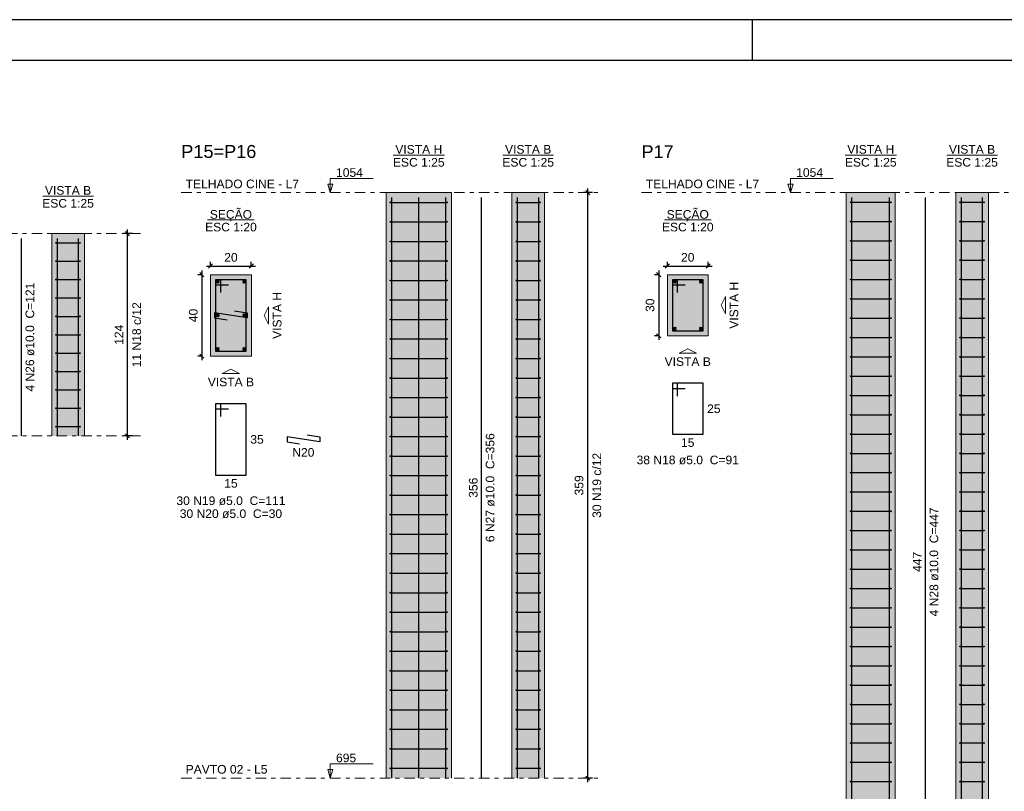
# Model space of a CAD drawing. Header units: millimetres. Extents: x 0 to 84.1, y 0 to 59.4.
# Tile 6 of 7: x 47.6 to 71.8, y 40.5 to 59.4. Entities that reach past the tile are written whole.
import ezdxf

# ---------------------------------------------------------------- set-up
doc = ezdxf.new("R2010")
doc.units = ezdxf.units.MM
doc.header["$MEASUREMENT"] = 0
doc.linetypes.add('DASHDOT', pattern=[2.54, 1.27, -0.635, 0, -0.635])
doc.linetypes.add('NULL', pattern=[0])
doc.layers.get('0').update_dxf_attribs({"lineweight": 18})
for name, color, linetype, lineweight in [('Descrição da armadura', 7, 'Continuous', 0), ('DT-Barras na forma', 2, 'Continuous', 30), ('DT-Barras no corte', 5, 'Continuous', 5), ('DT-Barras rebatidas', 2, 'Continuous', 30), ('DT-Cotas', 9, 'Continuous', 5), ('DT-Estribos na forma', 2, 'Continuous', 30), ('DT-Forma', 5, 'Continuous', 5), ('DT-Hachura seção pilares', 254, 'Continuous', 5), ('DT-Hachura vista pilares', 254, 'Continuous', 5), ('DT-Pontilhado', 9, 'DASHDOT', 5), ('DT-Textos', 7, 'Continuous', 5), ('DT-Título', 3, 'Continuous', 20), ('Textos armaduras', 7, 'Continuous', 0)]:
    doc.layers.add(name, color=color, linetype=linetype, lineweight=lineweight)
doc.layers.add('SEDUC_MARF', color=1, linetype='Continuous')
doc.layers.add('SEDUC_MARGG', color=7, linetype='Continuous')
doc.styles.add('Arial', font='txt')
doc.dimstyles.new('UM_20.000000', dxfattribs={"dimtxt": 0.18, "dimasz": 0.1, "dimexe": 0.1, "dimexo": 0.2, "dimgap": 0, "dimtad": 1, "dimtih": 1, "dimtoh": 1, "dimdec": 1, "dimlfac": 20, "dimzin": 0, "dimdsep": 46, "dimtxsty": 'Standard', "dimcen": 0.09, "dimdle": 0.1, "dimadec": 1, "dimazin": 2, "dimtfac": 1, "dimtdec": 4, "dimtofl": 0, "dimtmove": 0, "dimatfit": 3, "dimfxl": 1, "dimtolj": 1, "dimarcsym": 0})
doc.dimstyles.new('UM_25.000000', dxfattribs={"dimtxt": 0.18, "dimasz": 0.1, "dimexe": 0.1, "dimexo": 0.2, "dimgap": 0, "dimtad": 1, "dimtih": 1, "dimtoh": 1, "dimdec": 1, "dimlfac": 25, "dimzin": 0, "dimdsep": 46, "dimtxsty": 'Standard', "dimcen": 0.09, "dimdle": 0.1, "dimadec": 1, "dimazin": 2, "dimtfac": 1, "dimtdec": 4, "dimtofl": 0, "dimtmove": 0, "dimatfit": 3, "dimfxl": 1, "dimtolj": 1, "dimarcsym": 0})

# ---------------------------------------------------------------- blocks, each defined once
blk = doc.blocks.new('_Oblique')
at = {"color": 0, "linetype": 'ByBlock', "lineweight": -2}
blk.add_line((-0.5, -0.5), (0.5, 0.5), dxfattribs=at)
blk = doc.blocks.new('*D18')
at = {"layer": 'Defpoints', "color": 0}
for p in [(50.289, 54.151), (50.607, 54.151), (50.607, 49.191)]:
    blk.add_point(p, dxfattribs=at)
at = {"layer": 'DT-Cotas', "color": 0, "lineweight": -2}
for p, q in [((50.407, 54.151), (50.189, 54.151)), ((50.289, 49.091), (50.289, 54.251)), ((50.407, 49.191), (50.189, 49.191))]:
    blk.add_line(p, q, dxfattribs=at)
at = {"layer": 'DT-Cotas', "color": 0, "lineweight": -2, "xscale": 0.1, "yscale": 0.1, "zscale": 0.1}
for p, rotation in [((50.289, 54.151), 90), ((50.289, 49.191), 270)]:
    blk.add_blockref('_Oblique', p, dxfattribs=dict(at, rotation=rotation))
at = {"layer": 'DT-Cotas', "color": 7, "insert": (50.078, 51.671), "char_height": 0.2118, "attachment_point": 5, "rotation": 90, "style": 'Arial'}
blk.add_mtext('\\A1;124', dxfattribs=at)
blk = doc.blocks.new('*D19')
at = {"layer": 'Defpoints', "color": 0}
for p in [(52.323, 53.145), (52.111, 51.145), (52.323, 51.145)]:
    blk.add_point(p, dxfattribs=at)
at = {"layer": 'DT-Cotas', "color": 0, "lineweight": -2}
for p, q in [((52.123, 53.145), (52.011, 53.145)), ((52.111, 53.245), (52.111, 51.045)), ((52.123, 51.145), (52.011, 51.145))]:
    blk.add_line(p, q, dxfattribs=at)
at = {"layer": 'DT-Cotas', "color": 0, "lineweight": -2, "xscale": 0.1, "yscale": 0.1, "zscale": 0.1}
for p, rotation in [((52.111, 53.145), 90), ((52.111, 51.145), 270)]:
    blk.add_blockref('_Oblique', p, dxfattribs=dict(at, rotation=rotation))
at = {"layer": 'DT-Cotas', "color": 7, "insert": (51.9, 52.145), "char_height": 0.2118, "attachment_point": 5, "rotation": 90, "style": 'Arial'}
blk.add_mtext('\\A1;40', dxfattribs=at)
blk = doc.blocks.new('*D20')
at = {"layer": 'Defpoints', "color": 0}
for p in [(53.323, 53.357), (52.323, 53.145), (53.323, 53.145)]:
    blk.add_point(p, dxfattribs=at)
at = {"layer": 'DT-Cotas', "color": 0, "lineweight": -2}
for p, q in [((52.223, 53.357), (53.423, 53.357)), ((52.323, 53.345), (52.323, 53.457)), ((53.323, 53.345), (53.323, 53.457))]:
    blk.add_line(p, q, dxfattribs=at)
at = {"layer": 'DT-Cotas', "color": 0, "lineweight": -2, "xscale": 0.1, "yscale": 0.1, "zscale": 0.1, "rotation": 180}
blk.add_blockref('_Oblique', (52.323, 53.357), dxfattribs=at)
at = {"layer": 'DT-Cotas', "color": 0, "lineweight": -2, "xscale": 0.1, "yscale": 0.1, "zscale": 0.1}
blk.add_blockref('_Oblique', (53.323, 53.357), dxfattribs=at)
at = {"layer": 'DT-Cotas', "color": 7, "insert": (52.823, 53.569), "char_height": 0.2118, "attachment_point": 5, "rotation": 0.0057, "style": 'Arial'}
blk.add_mtext('\\A1;20', dxfattribs=at)
blk = doc.blocks.new('*D21')
at = {"layer": 'Defpoints', "color": 0}
for p in [(61.568, 55.157), (61.886, 55.157), (61.886, 40.797)]:
    blk.add_point(p, dxfattribs=at)
at = {"layer": 'DT-Cotas', "color": 0, "lineweight": -2}
for p, q in [((61.686, 55.157), (61.468, 55.157)), ((61.568, 40.697), (61.568, 55.257)), ((61.686, 40.797), (61.468, 40.797))]:
    blk.add_line(p, q, dxfattribs=at)
at = {"layer": 'DT-Cotas', "color": 0, "lineweight": -2, "xscale": 0.1, "yscale": 0.1, "zscale": 0.1}
for p, rotation in [((61.568, 55.157), 90), ((61.568, 40.797), 270)]:
    blk.add_blockref('_Oblique', p, dxfattribs=dict(at, rotation=rotation))
at = {"layer": 'DT-Cotas', "color": 7, "insert": (61.357, 47.977), "char_height": 0.2118, "attachment_point": 5, "rotation": 90, "style": 'Arial'}
blk.add_mtext('\\A1;359', dxfattribs=at)
blk = doc.blocks.new('*D22')
at = {"layer": 'Defpoints', "color": 0}
for p in [(61.568, 55.157), (61.886, 55.157), (61.886, 40.797)]:
    blk.add_point(p, dxfattribs=at)
at = {"layer": 'DT-Cotas', "color": 0, "lineweight": -2}
for p, q in [((61.686, 55.157), (61.468, 55.157)), ((61.568, 40.697), (61.568, 55.257)), ((61.686, 40.797), (61.468, 40.797))]:
    blk.add_line(p, q, dxfattribs=at)
at = {"layer": 'DT-Cotas', "color": 0, "lineweight": -2, "xscale": 0.1, "yscale": 0.1, "zscale": 0.1}
for p, rotation in [((61.568, 55.157), 90), ((61.568, 40.797), 270)]:
    blk.add_blockref('_Oblique', p, dxfattribs=dict(at, rotation=rotation))
blk = doc.blocks.new('*D23')
at = {"layer": 'Defpoints', "color": 0}
for p in [(63.52, 53.145), (63.308, 51.645), (63.52, 51.645)]:
    blk.add_point(p, dxfattribs=at)
at = {"layer": 'DT-Cotas', "color": 0, "lineweight": -2}
for p, q in [((63.32, 53.145), (63.208, 53.145)), ((63.308, 53.245), (63.308, 51.545)), ((63.32, 51.645), (63.208, 51.645))]:
    blk.add_line(p, q, dxfattribs=at)
at = {"layer": 'DT-Cotas', "color": 0, "lineweight": -2, "xscale": 0.1, "yscale": 0.1, "zscale": 0.1}
for p, rotation in [((63.308, 53.145), 90), ((63.308, 51.645), 270)]:
    blk.add_blockref('_Oblique', p, dxfattribs=dict(at, rotation=rotation))
at = {"layer": 'DT-Cotas', "color": 7, "insert": (63.096, 52.395), "char_height": 0.2118, "attachment_point": 5, "rotation": 90, "style": 'Arial'}
blk.add_mtext('\\A1;30', dxfattribs=at)
blk = doc.blocks.new('*D24')
at = {"layer": 'Defpoints', "color": 0}
for p in [(64.52, 53.357), (63.52, 53.145), (64.52, 53.145)]:
    blk.add_point(p, dxfattribs=at)
at = {"layer": 'DT-Cotas', "color": 0, "lineweight": -2}
for p, q in [((63.42, 53.357), (64.62, 53.357)), ((63.52, 53.345), (63.52, 53.457)), ((64.52, 53.345), (64.52, 53.457))]:
    blk.add_line(p, q, dxfattribs=at)
at = {"layer": 'DT-Cotas', "color": 0, "lineweight": -2, "xscale": 0.1, "yscale": 0.1, "zscale": 0.1, "rotation": 180}
blk.add_blockref('_Oblique', (63.52, 53.357), dxfattribs=at)
at = {"layer": 'DT-Cotas', "color": 0, "lineweight": -2, "xscale": 0.1, "yscale": 0.1, "zscale": 0.1}
blk.add_blockref('_Oblique', (64.52, 53.357), dxfattribs=at)
at = {"layer": 'DT-Cotas', "color": 7, "insert": (64.02, 53.569), "char_height": 0.2118, "attachment_point": 5, "rotation": 0.0057, "style": 'Arial'}
blk.add_mtext('\\A1;20', dxfattribs=at)

msp = doc.modelspace()

# ---------------------------------------------------------------- hatches: boundary and pattern name
at = {"layer": 'DT-Hachura seção pilares', "linetype": 'Continuous'}
for points in [[(52.3232, 51.1451), (52.3232, 51.1451), (53.3232, 51.1451), (53.3232, 53.1451), (52.3232, 53.1451), (52.3232, 51.1451)], [(63.5197, 51.6451), (63.5197, 51.6451), (64.5197, 51.6451), (64.5197, 53.1451), (63.5197, 53.1451), (63.5197, 51.6451)]]:
    msp.add_hatch(color=254, dxfattribs=at).paths.add_polyline_path(points)
at = {"layer": 'DT-Hachura vista pilares', "linetype": 'Continuous'}
for points in [[(56.6267, 40.7972), (56.6267, 55.1572), (58.2267, 55.1572), (58.2267, 40.7972), (56.6267, 40.7972)], [(59.7093, 40.7972), (59.7093, 55.1572), (60.5093, 55.1572), (60.5093, 40.7972), (59.7093, 40.7972)], [(67.9057, 37.1572), (67.9057, 55.1572), (69.1057, 55.1572), (69.1057, 37.1572), (67.9057, 37.1572)], [(70.5883, 37.1572), (70.5883, 55.1572), (71.3883, 55.1572), (71.3883, 37.1572), (70.5883, 37.1572)], [(48.4304, 49.1911), (48.4304, 54.1511), (49.2304, 54.1511), (49.2304, 49.1911), (48.4304, 49.1911)]]:
    msp.add_hatch(color=254, dxfattribs=at).paths.add_polyline_path(points)

# ---------------------------------------------------------------- linework, layer by layer
at = {"layer": 'DT-Barras na forma'}
for points in [[(56.7667, 40.7972), (56.7667, 55.0412)], [(57.4267, 40.7972), (57.4267, 55.0412)], [(58.0867, 40.7972), (58.0867, 55.0412)], [(59.8493, 40.7972), (59.8493, 55.0412)], [(60.3693, 40.7972), (60.3693, 55.0412)], [(68.0457, 37.1572), (68.0457, 55.0412)], [(68.9657, 37.1572), (68.9657, 55.0412)], [(70.7283, 37.1572), (70.7283, 55.0412)], [(71.2483, 37.1572), (71.2483, 55.0412)], [(48.5704, 49.1911), (48.5704, 54.0351)], [(49.0904, 49.1911), (49.0904, 54.0351)], [(52.5732, 52.7076), (52.5732, 53.0201), (52.4482, 53.0201), (52.4482, 51.2701), (53.1982, 51.2701), (53.1982, 53.0201), (52.4482, 53.0201), (52.4482, 52.8951), (52.7607, 52.8951)], [(63.7697, 52.7076), (63.7697, 53.0201), (63.6447, 53.0201), (63.6447, 51.7701), (64.3947, 51.7701), (64.3947, 53.0201), (63.6447, 53.0201), (63.6447, 52.8951), (63.9572, 52.8951)], [(52.9145, 52.2558), (53.2232, 52.2076), (53.2232, 52.0826), (52.4232, 52.2076), (52.4232, 52.0826), (52.732, 52.0343)]]:
    msp.add_lwpolyline(points, dxfattribs=at)
at = {"layer": 'DT-Barras no corte'}
for p, q in [((52.4607, 52.9326), (52.5357, 53.0076)), ((52.4607, 53.0076), (52.5357, 52.9326)), ((53.1107, 52.9326), (53.1857, 53.0076)), ((53.1107, 53.0076), (53.1857, 52.9326)), ((63.6572, 52.9326), (63.7322, 53.0076)), ((63.6572, 53.0076), (63.7322, 52.9326)), ((64.3072, 52.9326), (64.3822, 53.0076)), ((64.3072, 53.0076), (64.3822, 52.9326)), ((52.4607, 52.1076), (52.5357, 52.1826)), ((52.4607, 52.1826), (52.5357, 52.1076)), ((53.1107, 52.1076), (53.1857, 52.1826)), ((53.1107, 52.1826), (53.1857, 52.1076)), ((63.6572, 51.7826), (63.7322, 51.8576)), ((63.6572, 51.8576), (63.7322, 51.7826)), ((64.3072, 51.7826), (64.3822, 51.8576)), ((64.3072, 51.8576), (64.3822, 51.7826)), ((52.4607, 51.2826), (52.5357, 51.3576)), ((52.4607, 51.3576), (52.5357, 51.2826)), ((53.1107, 51.2826), (53.1857, 51.3576)), ((53.1107, 51.3576), (53.1857, 51.2826))]:
    msp.add_line(p, q, dxfattribs=at)
for centre in [(52.4982, 52.9701), (53.1482, 52.9701), (63.6947, 52.9701), (64.3447, 52.9701), (52.4982, 52.1451), (53.1482, 52.1451), (63.6947, 51.8201), (64.3447, 51.8201), (52.4982, 51.3201), (53.1482, 51.3201)]:
    msp.add_circle(centre, 0.0375, dxfattribs=at)
at = {"layer": 'DT-Barras rebatidas'}
for points in [[(58.968, 40.7972), (58.968, 55.0412)], [(69.847, 37.1572), (69.847, 55.0412)], [(47.6891, 49.1911), (47.6891, 54.0351)], [(63.7697, 50.1677), (63.7697, 50.4802), (63.6447, 50.4802), (63.6447, 49.2302), (64.3947, 49.2302), (64.3947, 50.4802), (63.6447, 50.4802), (63.6447, 50.3552), (63.9572, 50.3552)], [(52.5732, 49.6677), (52.5732, 49.9802), (52.4482, 49.9802), (52.4482, 48.2302), (53.1982, 48.2302), (53.1982, 49.9802), (52.4482, 49.9802), (52.4482, 49.8552), (52.7607, 49.8552)], [(54.6895, 49.2159), (54.9983, 49.1677), (54.9983, 49.0427), (54.1983, 49.1677), (54.1983, 49.0427), (54.507, 48.9944)]]:
    msp.add_lwpolyline(points, dxfattribs=at)
at = {"layer": 'DT-Estribos na forma'}
for p, q in [((56.7367, 54.9178), (58.1167, 54.9178)), ((59.8193, 54.9178), (60.3993, 54.9178)), ((68.0157, 54.9203), (68.9957, 54.9203)), ((70.6983, 54.9203), (71.2783, 54.9203)), ((56.7367, 54.4392), (58.1167, 54.4392)), ((59.8193, 54.4392), (60.3993, 54.4392)), ((68.0157, 54.4466), (68.9957, 54.4466)), ((70.6983, 54.4466), (71.2783, 54.4466)), ((48.5404, 53.9256), (49.1204, 53.9256)), ((56.7367, 53.9605), (58.1167, 53.9605)), ((59.8193, 53.9605), (60.3993, 53.9605)), ((68.0157, 53.9729), (68.9957, 53.9729)), ((70.6983, 53.9729), (71.2783, 53.9729)), ((48.5404, 53.4747), (49.1204, 53.4747)), ((56.7367, 53.4818), (58.1167, 53.4818)), ((59.8193, 53.4818), (60.3993, 53.4818)), ((68.0157, 53.4993), (68.9957, 53.4993)), ((70.6983, 53.4993), (71.2783, 53.4993)), ((48.5404, 53.0238), (49.1204, 53.0238)), ((56.7367, 53.0032), (58.1167, 53.0032)), ((59.8193, 53.0032), (60.3993, 53.0032)), ((68.0157, 53.0256), (68.9957, 53.0256)), ((70.6983, 53.0256), (71.2783, 53.0256)), ((48.5404, 52.5729), (49.1204, 52.5729)), ((56.7367, 52.5245), (58.1167, 52.5245)), ((59.8193, 52.5245), (60.3993, 52.5245)), ((68.0157, 52.5519), (68.9957, 52.5519)), ((70.6983, 52.5519), (71.2783, 52.5519)), ((48.5404, 52.122), (49.1204, 52.122)), ((56.7367, 52.0458), (58.1167, 52.0458)), ((59.8193, 52.0458), (60.3993, 52.0458)), ((68.0157, 52.0782), (68.9957, 52.0782)), ((70.6983, 52.0782), (71.2783, 52.0782)), ((48.5404, 51.6711), (49.1204, 51.6711)), ((56.7367, 51.5672), (58.1167, 51.5672)), ((59.8193, 51.5672), (60.3993, 51.5672)), ((68.0157, 51.6045), (68.9957, 51.6045)), ((70.6983, 51.6045), (71.2783, 51.6045)), ((48.5404, 51.2202), (49.1204, 51.2202)), ((56.7367, 51.0885), (58.1167, 51.0885)), ((59.8193, 51.0885), (60.3993, 51.0885)), ((68.0157, 51.1308), (68.9957, 51.1308)), ((70.6983, 51.1308), (71.2783, 51.1308)), ((48.5404, 50.7693), (49.1204, 50.7693)), ((56.7367, 50.6098), (58.1167, 50.6098)), ((59.8193, 50.6098), (60.3993, 50.6098)), ((68.0157, 50.6572), (68.9957, 50.6572)), ((70.6983, 50.6572), (71.2783, 50.6572)), ((48.5404, 50.3184), (49.1204, 50.3184)), ((56.7367, 50.1312), (58.1167, 50.1312)), ((59.8193, 50.1312), (60.3993, 50.1312)), ((68.0157, 50.1835), (68.9957, 50.1835)), ((70.6983, 50.1835), (71.2783, 50.1835)), ((48.5404, 49.8675), (49.1204, 49.8675)), ((56.7367, 49.6525), (58.1167, 49.6525)), ((59.8193, 49.6525), (60.3993, 49.6525)), ((68.0157, 49.7098), (68.9957, 49.7098)), ((70.6983, 49.7098), (71.2783, 49.7098)), ((48.5404, 49.4166), (49.1204, 49.4166)), ((68.0157, 49.2361), (68.9957, 49.2361)), ((70.6983, 49.2361), (71.2783, 49.2361)), ((56.7367, 49.1738), (58.1167, 49.1738)), ((59.8193, 49.1738), (60.3993, 49.1738)), ((68.0157, 48.7624), (68.9957, 48.7624)), ((70.6983, 48.7624), (71.2783, 48.7624)), ((56.7367, 48.6952), (58.1167, 48.6952)), ((59.8193, 48.6952), (60.3993, 48.6952)), ((68.0157, 48.2887), (68.9957, 48.2887)), ((70.6983, 48.2887), (71.2783, 48.2887)), ((56.7367, 48.2165), (58.1167, 48.2165)), ((59.8193, 48.2165), (60.3993, 48.2165)), ((68.0157, 47.815), (68.9957, 47.815)), ((70.6983, 47.815), (71.2783, 47.815)), ((56.7367, 47.7378), (58.1167, 47.7378)), ((59.8193, 47.7378), (60.3993, 47.7378)), ((68.0157, 47.3414), (68.9957, 47.3414)), ((70.6983, 47.3414), (71.2783, 47.3414)), ((56.7367, 47.2592), (58.1167, 47.2592)), ((59.8193, 47.2592), (60.3993, 47.2592)), ((68.0157, 46.8677), (68.9957, 46.8677)), ((70.6983, 46.8677), (71.2783, 46.8677)), ((56.7367, 46.7805), (58.1167, 46.7805)), ((59.8193, 46.7805), (60.3993, 46.7805)), ((68.0157, 46.394), (68.9957, 46.394)), ((70.6983, 46.394), (71.2783, 46.394)), ((56.7367, 46.3018), (58.1167, 46.3018)), ((59.8193, 46.3018), (60.3993, 46.3018)), ((68.0157, 45.9203), (68.9957, 45.9203)), ((70.6983, 45.9203), (71.2783, 45.9203)), ((56.7367, 45.8232), (58.1167, 45.8232)), ((59.8193, 45.8232), (60.3993, 45.8232)), ((68.0157, 45.4466), (68.9957, 45.4466)), ((70.6983, 45.4466), (71.2783, 45.4466)), ((56.7367, 45.3445), (58.1167, 45.3445)), ((59.8193, 45.3445), (60.3993, 45.3445)), ((68.0157, 44.9729), (68.9957, 44.9729)), ((70.6983, 44.9729), (71.2783, 44.9729)), ((56.7367, 44.8658), (58.1167, 44.8658)), ((59.8193, 44.8658), (60.3993, 44.8658)), ((68.0157, 44.4993), (68.9957, 44.4993)), ((70.6983, 44.4993), (71.2783, 44.4993)), ((56.7367, 44.3872), (58.1167, 44.3872)), ((59.8193, 44.3872), (60.3993, 44.3872)), ((68.0157, 44.0256), (68.9957, 44.0256)), ((70.6983, 44.0256), (71.2783, 44.0256)), ((56.7367, 43.9085), (58.1167, 43.9085)), ((59.8193, 43.9085), (60.3993, 43.9085)), ((68.0157, 43.5519), (68.9957, 43.5519)), ((70.6983, 43.5519), (71.2783, 43.5519)), ((56.7367, 43.4298), (58.1167, 43.4298)), ((59.8193, 43.4298), (60.3993, 43.4298)), ((68.0157, 43.0782), (68.9957, 43.0782)), ((70.6983, 43.0782), (71.2783, 43.0782)), ((56.7367, 42.9512), (58.1167, 42.9512)), ((59.8193, 42.9512), (60.3993, 42.9512)), ((68.0157, 42.6045), (68.9957, 42.6045)), ((70.6983, 42.6045), (71.2783, 42.6045)), ((56.7367, 42.4725), (58.1167, 42.4725)), ((59.8193, 42.4725), (60.3993, 42.4725)), ((56.7367, 41.9938), (58.1167, 41.9938)), ((59.8193, 41.9938), (60.3993, 41.9938)), ((68.0157, 42.1308), (68.9957, 42.1308)), ((70.6983, 42.1308), (71.2783, 42.1308)), ((56.7367, 41.5152), (58.1167, 41.5152)), ((59.8193, 41.5152), (60.3993, 41.5152)), ((68.0157, 41.6572), (68.9957, 41.6572)), ((70.6983, 41.6572), (71.2783, 41.6572)), ((56.7367, 41.0365), (58.1167, 41.0365)), ((59.8193, 41.0365), (60.3993, 41.0365)), ((68.0157, 41.1835), (68.9957, 41.1835)), ((70.6983, 41.1835), (71.2783, 41.1835)), ((68.0157, 40.7098), (68.9957, 40.7098)), ((70.6983, 40.7098), (71.2783, 40.7098))]:
    msp.add_line(p, q, dxfattribs=at)
for centre in [(56.7367, 54.9178), (58.1167, 54.9178), (59.8193, 54.9178), (60.3993, 54.9178), (68.0157, 54.9203), (68.9957, 54.9203), (70.6983, 54.9203), (71.2783, 54.9203), (56.7367, 54.4392), (58.1167, 54.4392), (59.8193, 54.4392), (60.3993, 54.4392), (68.0157, 54.4466), (68.9957, 54.4466), (70.6983, 54.4466), (71.2783, 54.4466), (48.5404, 53.9256), (49.1204, 53.9256), (56.7367, 53.9605), (58.1167, 53.9605), (59.8193, 53.9605), (60.3993, 53.9605), (68.0157, 53.9729), (68.9957, 53.9729), (70.6983, 53.9729), (71.2783, 53.9729), (48.5404, 53.4747), (49.1204, 53.4747), (56.7367, 53.4818), (58.1167, 53.4818), (59.8193, 53.4818), (60.3993, 53.4818), (68.0157, 53.4993), (68.9957, 53.4993), (70.6983, 53.4993), (71.2783, 53.4993), (48.5404, 53.0238), (49.1204, 53.0238), (56.7367, 53.0032), (58.1167, 53.0032), (59.8193, 53.0032), (60.3993, 53.0032), (68.0157, 53.0256), (68.9957, 53.0256), (70.6983, 53.0256), (71.2783, 53.0256), (48.5404, 52.5729), (49.1204, 52.5729), (56.7367, 52.5245), (58.1167, 52.5245), (59.8193, 52.5245), (60.3993, 52.5245), (68.0157, 52.5519), (68.9957, 52.5519), (70.6983, 52.5519), (71.2783, 52.5519), (48.5404, 52.122), (49.1204, 52.122), (56.7367, 52.0458), (58.1167, 52.0458), (59.8193, 52.0458), (60.3993, 52.0458), (68.0157, 52.0782), (68.9957, 52.0782), (70.6983, 52.0782), (71.2783, 52.0782), (48.5404, 51.6711), (49.1204, 51.6711), (56.7367, 51.5672), (58.1167, 51.5672), (59.8193, 51.5672), (60.3993, 51.5672), (68.0157, 51.6045), (68.9957, 51.6045), (70.6983, 51.6045), (71.2783, 51.6045), (48.5404, 51.2202), (49.1204, 51.2202), (56.7367, 51.0885), (58.1167, 51.0885), (59.8193, 51.0885), (60.3993, 51.0885), (68.0157, 51.1308), (68.9957, 51.1308), (70.6983, 51.1308), (71.2783, 51.1308), (48.5404, 50.7693), (49.1204, 50.7693), (56.7367, 50.6098), (58.1167, 50.6098), (59.8193, 50.6098), (60.3993, 50.6098), (68.0157, 50.6572), (68.9957, 50.6572), (70.6983, 50.6572), (71.2783, 50.6572), (48.5404, 50.3184), (49.1204, 50.3184), (56.7367, 50.1312), (58.1167, 50.1312), (59.8193, 50.1312), (60.3993, 50.1312), (68.0157, 50.1835), (68.9957, 50.1835), (70.6983, 50.1835), (71.2783, 50.1835), (48.5404, 49.8675), (49.1204, 49.8675), (68.0157, 49.7098), (68.9957, 49.7098), (70.6983, 49.7098), (71.2783, 49.7098), (56.7367, 49.6525), (58.1167, 49.6525), (59.8193, 49.6525), (60.3993, 49.6525), (48.5404, 49.4166), (49.1204, 49.4166), (68.0157, 49.2361), (68.9957, 49.2361), (70.6983, 49.2361), (71.2783, 49.2361), (56.7367, 49.1738), (58.1167, 49.1738), (59.8193, 49.1738), (60.3993, 49.1738), (68.0157, 48.7624), (68.9957, 48.7624), (70.6983, 48.7624), (71.2783, 48.7624), (56.7367, 48.6952), (58.1167, 48.6952), (59.8193, 48.6952), (60.3993, 48.6952), (68.0157, 48.2887), (68.9957, 48.2887), (70.6983, 48.2887), (71.2783, 48.2887), (56.7367, 48.2165), (58.1167, 48.2165), (59.8193, 48.2165), (60.3993, 48.2165), (68.0157, 47.815), (68.9957, 47.815), (70.6983, 47.815), (71.2783, 47.815), (56.7367, 47.7378), (58.1167, 47.7378), (59.8193, 47.7378), (60.3993, 47.7378), (68.0157, 47.3414), (68.9957, 47.3414), (70.6983, 47.3414), (71.2783, 47.3414), (56.7367, 47.2592), (58.1167, 47.2592), (59.8193, 47.2592), (60.3993, 47.2592), (68.0157, 46.8677), (68.9957, 46.8677), (70.6983, 46.8677), (71.2783, 46.8677), (56.7367, 46.7805), (58.1167, 46.7805), (59.8193, 46.7805), (60.3993, 46.7805), (68.0157, 46.394), (68.9957, 46.394), (70.6983, 46.394), (71.2783, 46.394), (56.7367, 46.3018), (58.1167, 46.3018), (59.8193, 46.3018), (60.3993, 46.3018), (68.0157, 45.9203), (68.9957, 45.9203), (70.6983, 45.9203), (71.2783, 45.9203), (56.7367, 45.8232), (58.1167, 45.8232), (59.8193, 45.8232), (60.3993, 45.8232), (68.0157, 45.4466), (68.9957, 45.4466), (70.6983, 45.4466), (71.2783, 45.4466), (56.7367, 45.3445), (58.1167, 45.3445), (59.8193, 45.3445), (60.3993, 45.3445), (68.0157, 44.9729), (68.9957, 44.9729), (70.6983, 44.9729), (71.2783, 44.9729), (56.7367, 44.8658), (58.1167, 44.8658), (59.8193, 44.8658), (60.3993, 44.8658), (68.0157, 44.4993), (68.9957, 44.4993), (70.6983, 44.4993), (71.2783, 44.4993), (56.7367, 44.3872), (58.1167, 44.3872), (59.8193, 44.3872), (60.3993, 44.3872), (68.0157, 44.0256), (68.9957, 44.0256), (70.6983, 44.0256), (71.2783, 44.0256), (56.7367, 43.9085), (58.1167, 43.9085), (59.8193, 43.9085), (60.3993, 43.9085), (68.0157, 43.5519), (68.9957, 43.5519), (70.6983, 43.5519), (71.2783, 43.5519), (56.7367, 43.4298), (58.1167, 43.4298), (59.8193, 43.4298), (60.3993, 43.4298), (56.7367, 42.9512), (58.1167, 42.9512), (59.8193, 42.9512), (60.3993, 42.9512), (68.0157, 43.0782), (68.9957, 43.0782), (70.6983, 43.0782), (71.2783, 43.0782), (56.7367, 42.4725), (58.1167, 42.4725), (59.8193, 42.4725), (60.3993, 42.4725), (68.0157, 42.6045), (68.9957, 42.6045), (70.6983, 42.6045), (71.2783, 42.6045), (56.7367, 41.9938), (58.1167, 41.9938), (59.8193, 41.9938), (60.3993, 41.9938), (68.0157, 42.1308), (68.9957, 42.1308), (70.6983, 42.1308), (71.2783, 42.1308), (56.7367, 41.5152), (58.1167, 41.5152), (59.8193, 41.5152), (60.3993, 41.5152), (68.0157, 41.6572), (68.9957, 41.6572), (70.6983, 41.6572), (71.2783, 41.6572), (56.7367, 41.0365), (58.1167, 41.0365), (59.8193, 41.0365), (60.3993, 41.0365), (68.0157, 41.1835), (68.9957, 41.1835), (70.6983, 41.1835), (71.2783, 41.1835), (68.0157, 40.7098), (68.9957, 40.7098), (70.6983, 40.7098), (71.2783, 40.7098)]:
    msp.add_circle(centre, 0.01, dxfattribs=at)
at = {"layer": 'DT-Forma'}
for p, q in [((56.6267, 55.1572), (58.2267, 55.1572)), ((56.6267, 40.7972), (56.6267, 55.1572)), ((58.2267, 40.7972), (58.2267, 55.1572)), ((59.7093, 55.1572), (60.5093, 55.1572)), ((59.7093, 40.7972), (59.7093, 55.1572)), ((60.5093, 40.7972), (60.5093, 55.1572)), ((67.9057, 55.1572), (69.1057, 55.1572)), ((67.9057, 37.1572), (67.9057, 55.1572)), ((69.1057, 37.1572), (69.1057, 55.1572)), ((70.5883, 55.1572), (71.3883, 55.1572)), ((70.5883, 37.1572), (70.5883, 55.1572)), ((71.3883, 37.1572), (71.3883, 55.1572)), ((48.4304, 54.1511), (49.2304, 54.1511)), ((48.4304, 49.1911), (48.4304, 54.1511)), ((49.2304, 49.1911), (49.2304, 54.1511))]:
    msp.add_line(p, q, dxfattribs=at)
for points in [[(52.3232, 51.1451), (53.3232, 51.1451), (53.3232, 53.1451), (52.3232, 53.1451), (52.3232, 51.1451)], [(63.5197, 51.6451), (64.5197, 51.6451), (64.5197, 53.1451), (63.5197, 53.1451), (63.5197, 51.6451)]]:
    msp.add_lwpolyline(points, close=True, dxfattribs=at)
at = {"layer": 'DT-Pontilhado', "ltscale": 0.2}
for p, q in [((51.6071, 55.1572), (61.886, 55.1572)), ((62.886, 55.1572), (72.765, 55.1572)), ((40.6457, 54.1511), (50.6071, 54.1511)), ((40.6457, 49.1911), (50.6071, 49.1911)), ((51.6071, 40.7972), (61.886, 40.7972))]:
    msp.add_line(p, q, dxfattribs=at)
at = {"layer": 'DT-Textos'}
for p, q in [((56.7969, 56.0785), (58.0566, 56.0785)), ((59.4876, 56.0785), (60.731, 56.0785)), ((67.8758, 56.0785), (69.1355, 56.0785)), ((70.3666, 56.0785), (71.61, 56.0785)), ((48.2087, 55.0724), (49.452, 55.0724)), ((52.251, 54.49), (53.3954, 54.49)), ((63.4475, 54.49), (64.5919, 54.49))]:
    msp.add_line(p, q, dxfattribs=at)
for points in [[(55.259, 55.1572), (55.3226, 55.369), (55.1955, 55.369), (55.259, 55.1572), (55.259, 55.5072), (56.309, 55.5072)], [(66.538, 55.1572), (66.6015, 55.369), (66.4744, 55.369), (66.538, 55.1572), (66.538, 55.5072), (67.588, 55.5072)], [(55.259, 40.7972), (55.3226, 41.009), (55.1955, 41.009), (55.259, 40.7972), (55.259, 41.1472), (56.309, 41.1472)]]:
    msp.add_lwpolyline(points, dxfattribs=at)
for points in [[(64.9433, 52.3951), (64.9433, 52.1833), (64.8374, 52.3951), (64.9433, 52.6069), (64.9433, 52.3951)], [(53.7468, 52.1451), (53.7468, 51.9333), (53.6409, 52.1451), (53.7468, 52.3569), (53.7468, 52.1451)], [(64.0197, 51.2215), (63.8079, 51.2215), (64.0197, 51.3274), (64.2315, 51.2215), (64.0197, 51.2215)], [(52.8232, 50.7215), (52.6114, 50.7215), (52.8232, 50.8274), (53.035, 50.7215), (52.8232, 50.7215)]]:
    msp.add_lwpolyline(points, close=True, dxfattribs=at)
at = {"layer": 'SEDUC_MARF'}
msp.add_line((65.6, 59.4), (65.6, 58.4), dxfattribs=at)
msp.add_lwpolyline([(84.1, 59.4), (0, 59.4), (0, 0), (84.1, 0)], close=True, dxfattribs=at)
at = {"layer": 'SEDUC_MARGG'}
msp.add_lwpolyline([(2.5, 1), (83.1, 1), (83.1, 58.4), (2.5, 58.4)], close=True, dxfattribs=at)

# ---------------------------------------------------------------- texts
at = {"layer": 'Descrição da armadura', "linetype": 'NULL', "char_height": 0.2118, "attachment_point": 8, "rotation": 90.00021, "line_spacing_factor": 0.9, "style": 'Arial'}
for s, insert, width in [('4 N26 ø10.0  C=121', (48.0068, 51.6131), 5.239541), ('11 N18 c/12', (50.621, 51.6711), 3.167695), ('6 N27 ø10.0  C=356', (59.2862, 47.9191), 5.239541), ('30 N19 c/12', (61.9, 47.9772), 3.167695), ('4 N28 ø10.0  C=447', (70.1651, 46.0991), 5.239541)]:
    msp.add_mtext(s, dxfattribs=dict(at, insert=insert, width=width))
at = {"layer": 'Descrição da armadura', "linetype": 'NULL', "char_height": 0.2118, "attachment_point": 8, "line_spacing_factor": 0.9, "style": 'Arial'}
for s, insert, width in [('N20', (54.5981, 48.6769), 1.063994), ('38 N18 ø5.0  C=91', (64.02, 48.4889), 4.916973), ('30 N19 ø5.0  C=111', (52.8231, 47.4889), 5.239541), ('30 N20 ø5.0  C=30', (52.8231, 47.1709), 4.956973)]:
    msp.add_mtext(s, dxfattribs=dict(at, insert=insert, width=width))
at = {"layer": 'DT-Textos', "linetype": 'NULL', "char_height": 0.2118, "line_spacing_factor": 0.798, "style": 'Arial'}
for s, insert, width, attachment_point in [('VISTA H', (57.4271, 56.1099), 2.255996, 8), ('VISTA B', (60.1091, 56.1099), 2.223994, 8), ('VISTA H', (68.506, 56.1099), 2.255996, 8), ('VISTA B', (70.988, 56.1099), 2.223994, 8), ('ESC 1:25', (57.4271, 55.7929), 2.482559, 8), ('ESC 1:25', (60.1091, 55.7929), 2.482559, 8), ('ESC 1:25', (68.506, 55.7929), 2.482559, 8), ('ESC 1:25', (70.988, 55.7929), 2.482559, 8), ('1054', (55.3991, 55.5419), 1.290273, 7), ('1054', (66.678, 55.5419), 1.290273, 7), ('TELHADO CINE - L7', (51.7131, 55.2629), 5.446846, 7), ('TELHADO CINE - L7', (62.992, 55.2629), 5.446846, 7), ('VISTA B', (48.8307, 55.1039), 2.223994, 8), ('ESC 1:25', (48.8307, 54.7869), 2.482559, 8), ('SEÇÃO', (52.8231, 54.4521), 2.030566, 8), ('SEÇÃO', (64.02, 54.4521), 2.030566, 8), ('ESC 1:20', (52.8231, 54.2039), 2.482559, 8), ('ESC 1:20', (64.02, 54.2039), 2.482559, 8), ('VISTA B', (64.02, 50.9039), 2.223994, 8), ('VISTA B', (52.8231, 50.4039), 2.223994, 8), ('695', (55.3991, 41.1819), 0.967705, 7), ('PAVTO 02 - L5', (51.7131, 40.9029), 3.932842, 7)]:
    msp.add_mtext(s, dxfattribs=dict(at, insert=insert, width=width, attachment_point=attachment_point))
at = {"layer": 'DT-Textos', "linetype": 'NULL', "char_height": 0.2118, "width": 2.255996, "attachment_point": 8, "rotation": 90.00021, "line_spacing_factor": 0.798, "style": 'Arial'}
for insert in [(65.2611, 52.3951), (54.0642, 52.1451)]:
    msp.add_mtext('VISTA H', dxfattribs=dict(at, insert=insert))
at = {"layer": 'DT-Título', "linetype": 'NULL', "char_height": 0.3177, "attachment_point": 7, "line_spacing_factor": 0.798, "style": 'Arial'}
for s, insert, width in [('P15=P16', (51.6071, 56.0039), 3.645469), ('P17', (62.886, 56.0039), 1.565781)]:
    msp.add_mtext(s, dxfattribs=dict(at, insert=insert, width=width))
at = {"layer": 'Textos armaduras', "linetype": 'NULL', "char_height": 0.2118, "width": 1.045137, "line_spacing_factor": 0.9, "style": 'Arial'}
for s, insert, attachment_point in [('25', (64.4947, 49.9611), 1), ('35', (53.2982, 49.2111), 1), ('15', (64.0197, 49.1329), 2), ('15', (52.8232, 48.1329), 2)]:
    msp.add_mtext(s, dxfattribs=dict(at, insert=insert, attachment_point=attachment_point))
at = {"layer": 'Textos armaduras', "linetype": 'NULL', "char_height": 0.2118, "width": 1.367705, "attachment_point": 8, "rotation": 90.00021, "line_spacing_factor": 0.9, "style": 'Arial'}
for s, insert in [('356', (58.8707, 47.9192)), ('447', (69.7497, 46.0992))]:
    msp.add_mtext(s, dxfattribs=dict(at, insert=insert))

# ---------------------------------------------------------------- dimensions: what is measured, and where the dimension line sits
at = {"layer": 'DT-Cotas'}
for base, p1, p2, dimstyle, override, picture, middle in [((61.5683, 55.1572), (61.886, 40.7972), (61.886, 55.1572), 'UM_25.000000', {"dimtxt": 0.2118, "dimasz": 0.1, "dimexe": 0.1, "dimexo": 0.2, "dimtad": 1, "dimtih": 0, "dimtoh": 0, "dimdec": 1, "dimlfac": 25, "dimzin": 8, "dimtxsty": 'Arial', "dimblk": 'Oblique', "dimblk1": 'Oblique', "dimblk2": 'Oblique', "dimsah": 1, "dimdle": 0.1, "dimse1": 0, "dimse2": 0, "dimclrt": 7, "dimadec": 1, "dimazin": 3, "dimtmove": 2, "dimldrblk": 'Oblique'}, '*D21', (61.3565, 47.9772)), ((50.2894, 54.1511), (50.6071, 49.1911), (50.6071, 54.1511), 'UM_25.000000', {"dimtxt": 0.2118, "dimasz": 0.1, "dimexe": 0.1, "dimexo": 0.2, "dimtad": 1, "dimtih": 0, "dimtoh": 0, "dimdec": 1, "dimlfac": 25, "dimzin": 8, "dimtxsty": 'Arial', "dimblk": 'Oblique', "dimblk1": 'Oblique', "dimblk2": 'Oblique', "dimsah": 1, "dimdle": 0.1, "dimse1": 0, "dimse2": 0, "dimclrt": 7, "dimadec": 1, "dimazin": 3, "dimtmove": 2, "dimldrblk": 'Oblique'}, '*D18', (50.0776, 51.6711)), ((52.1114, 51.1451), (52.3232, 53.1451), (52.3232, 51.1451), 'UM_20.000000', {"dimtxt": 0.2118, "dimasz": 0.1, "dimexe": 0.1, "dimexo": 0.2, "dimtad": 1, "dimtih": 0, "dimtoh": 0, "dimdec": 1, "dimlfac": 20, "dimzin": 8, "dimtxsty": 'Arial', "dimblk": 'Oblique', "dimblk1": 'Oblique', "dimblk2": 'Oblique', "dimsah": 1, "dimdle": 0.1, "dimse1": 0, "dimse2": 0, "dimclrt": 7, "dimadec": 1, "dimazin": 3, "dimtmove": 2, "dimldrblk": 'Oblique'}, '*D19', (51.8996, 52.1451)), ((63.3079, 51.6451), (63.5197, 53.1451), (63.5197, 51.6451), 'UM_20.000000', {"dimtxt": 0.2118, "dimasz": 0.1, "dimexe": 0.1, "dimexo": 0.2, "dimtad": 1, "dimtih": 0, "dimtoh": 0, "dimdec": 1, "dimlfac": 20, "dimzin": 8, "dimtxsty": 'Arial', "dimblk": 'Oblique', "dimblk1": 'Oblique', "dimblk2": 'Oblique', "dimsah": 1, "dimdle": 0.1, "dimse1": 0, "dimse2": 0, "dimclrt": 7, "dimadec": 1, "dimazin": 3, "dimtmove": 2, "dimldrblk": 'Oblique'}, '*D23', (63.0961, 52.3951))]:
    dim = msp.add_linear_dim(base=base, p1=p1, p2=p2, angle=90, dimstyle=dimstyle, override=override, dxfattribs=at)
    dim.commit()
    dim.dimension.update_dxf_attribs({"geometry": picture, "text_midpoint": middle, "dimtype": 160, "text_rotation": 90})
dim = msp.add_linear_dim(base=(61.5683, 55.1572), p1=(61.886, 40.7972), p2=(61.886, 55.1572), angle=90, text=' ', dimstyle='UM_25.000000', override={"dimtxt": 0.2118, "dimasz": 0.1, "dimexe": 0.1, "dimexo": 0.2, "dimtad": 1, "dimtih": 0, "dimtoh": 0, "dimdec": 1, "dimlfac": 25, "dimzin": 8, "dimtxsty": 'Arial', "dimblk": 'Oblique', "dimblk1": 'Oblique', "dimblk2": 'Oblique', "dimsah": 1, "dimdle": 0.1, "dimse1": 0, "dimse2": 0, "dimclrt": 256, "dimadec": 1, "dimazin": 3, "dimtmove": 2, "dimldrblk": 'Oblique'}, dxfattribs=at)
dim.commit()
dim.dimension.update_dxf_attribs({"geometry": '*D22', "text_midpoint": (61.4624, 47.9772), "dimtype": 160, "text_rotation": 90})
for base, p1, p2, picture, middle in [((53.3232, 53.3569), (52.3232, 53.1451), (53.3232, 53.1451), '*D20', (52.8232, 53.5687)), ((64.5197, 53.3569), (63.5197, 53.1451), (64.5197, 53.1451), '*D24', (64.0197, 53.5687))]:
    dim = msp.add_linear_dim(base=base, p1=p1, p2=p2, dimstyle='UM_20.000000', override={"dimtxt": 0.2118, "dimasz": 0.1, "dimexe": 0.1, "dimexo": 0.2, "dimtad": 1, "dimtih": 0, "dimtoh": 0, "dimdec": 1, "dimlfac": 20, "dimzin": 8, "dimtxsty": 'Arial', "dimblk": 'Oblique', "dimblk1": 'Oblique', "dimblk2": 'Oblique', "dimsah": 1, "dimdle": 0.1, "dimse1": 0, "dimse2": 0, "dimclrt": 7, "dimadec": 1, "dimazin": 3, "dimtmove": 2, "dimldrblk": 'Oblique'}, dxfattribs=at)
    dim.commit()
    dim.dimension.update_dxf_attribs({"geometry": picture, "text_midpoint": middle, "dimtype": 160, "text_rotation": 0.00573})

doc.saveas('drawing.dxf')
